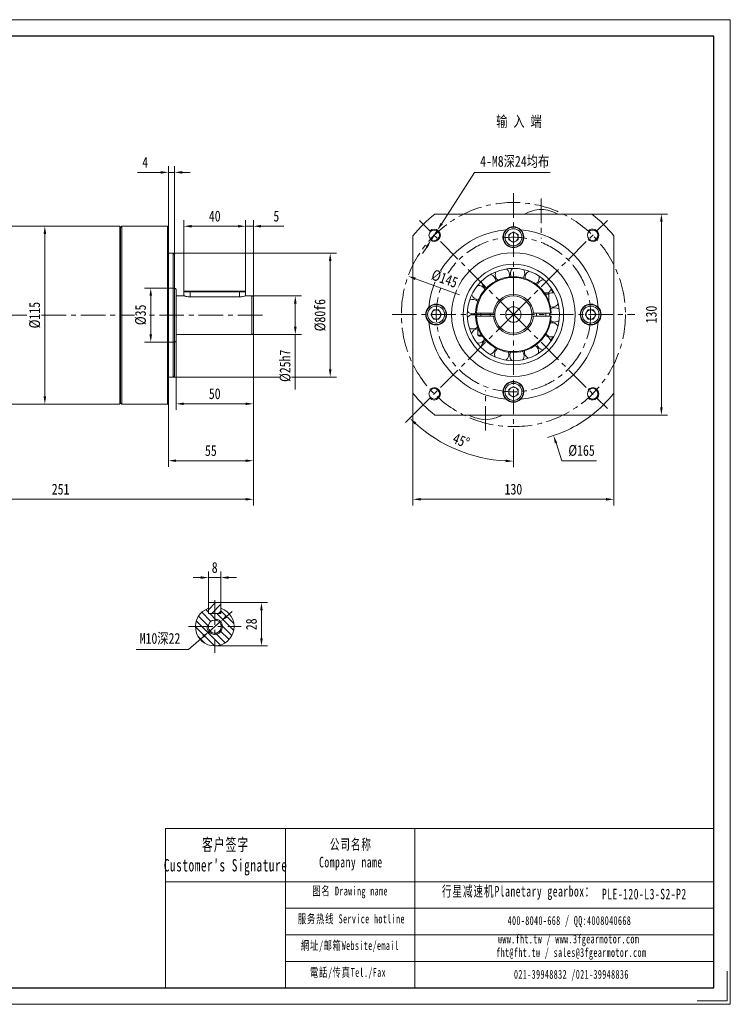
# Model space of a CAD drawing. Header units: millimetres. Extents: x -97 to 803, y -50 to 587.
# Tile 3 of 3: x 343 to 803, y -50 to 587. Entities that reach past the tile are written whole.
import ezdxf

# ---------------------------------------------------------------- set-up
doc = ezdxf.new("R2010")
doc.units = ezdxf.units.MM
doc.header["$LTSCALE"] = 2.5
doc.linetypes.add('CENTER', pattern=[10.16, 6.35, -1.27, 1.27, -1.27])
doc.layers.get('0').update_dxf_attribs({"lineweight": 18})
for name, color, linetype, lineweight in [('1轮廓实线层', 7, 'Continuous', 18), ('3中心线层', 1, 'CENTER', 18), ('5剖面线层', 2, 'Continuous', 18), ('7标注层', 4, 'Continuous', 18), ('SLD-0', 7, 'Continuous', 18), ('图框_外框线', 7, 'Continuous', 18)]:
    doc.layers.add(name, color=color, linetype=linetype, lineweight=lineweight)
doc.styles.add('PC_TEXTSTYLE', font='txt', dxfattribs={"width": 0.8})
doc.styles.add('TH_GBDIM', font='txt', dxfattribs={"width": 0.8})
doc.styles.add('标准', font='txt', dxfattribs={"width": 0.667})
doc.dimstyles.new('TH_GBDIM', dxfattribs={"dimscale": 2, "dimtxt": 3.5, "dimasz": 2.5, "dimexe": 2, "dimexo": 0, "dimgap": 1.5, "dimtad": 1, "dimdec": 1, "dimdsep": 46, "dimtxsty": 'TH_GBDIM', "dimcen": 2.5, "dimdle": 5, "dimclrd": 4, "dimclre": 4, "dimclrt": 3, "dimadec": 0, "dimazin": 2, "dimtfac": 0.714286, "dimtdec": 1, "dimtmove": 0, "dimatfit": 3, "dimfxl": 1, "dimtolj": 1, "dimarcsym": 0})

# ---------------------------------------------------------------- blocks, each defined once
blk = doc.blocks.new('*X3')
at = {"layer": '7标注层', "transparency": 16777216}
for points in [[(476.57, 201.34), (477.66, 200.08), (473.33, 197.44)], [(461.44, 188.26), (462.53, 186.99), (465.77, 190.9)]]:
    blk.add_hatch(color=4, dxfattribs=at).paths.add_polyline_path(points, flags=0)
at = {"layer": '7标注层', "color": 4, "transparency": 16777216}
for p, q in [((477.11, 200.71), (480.89, 203.98)), ((473.33, 197.44), (465.77, 190.9)), ((452.51, 179.42), (461.99, 187.62)), ((418.76, 179.42), (452.51, 179.42))]:
    blk.add_line(p, q, dxfattribs=at)
at = {"layer": '7标注层', "color": 3, "transparency": 16777216, "insert": (434.13, 186.19), "char_height": 7, "width": 54.5689, "attachment_point": 5, "style": 'TH_GBDIM'}
blk.add_mtext('M10深22', dxfattribs=at)
blk = doc.blocks.new('*X4')
at = {"layer": '7标注层', "transparency": 16777216}
for points in [[(498.95, 204.67), (500.62, 204.67), (499.79, 209.67)], [(498.95, 186.67), (500.62, 186.67), (499.79, 181.67)]]:
    blk.add_hatch(color=4, dxfattribs=at).paths.add_polyline_path(points, flags=0)
at = {"layer": '7标注层', "color": 4, "transparency": 16777216}
for p, q in [((473.55, 209.67), (503.79, 209.67)), ((499.79, 204.67), (499.79, 186.67)), ((469.55, 181.67), (503.79, 181.67))]:
    blk.add_line(p, q, dxfattribs=at)
at = {"layer": '7标注层', "color": 3, "transparency": 16777216, "insert": (493.29, 195.67), "char_height": 7, "width": 14.1867, "attachment_point": 5, "rotation": 90, "style": 'TH_GBDIM'}
blk.add_mtext('28', dxfattribs=at)
blk = doc.blocks.new('*X5')
at = {"layer": '7标注层', "transparency": 16777216}
for points in [[(460.55, 226.71), (460.55, 225.04), (465.55, 225.87)], [(478.55, 226.71), (478.55, 225.04), (473.55, 225.87)]]:
    blk.add_hatch(color=4, dxfattribs=at).paths.add_polyline_path(points, flags=0)
at = {"layer": '7标注层', "color": 4, "transparency": 16777216}
for p, q in [((465.55, 209.67), (465.55, 229.87)), ((473.55, 209.67), (473.55, 229.87)), ((460.55, 225.87), (455.55, 225.87)), ((465.55, 225.87), (473.55, 225.87)), ((478.55, 225.87), (483.55, 225.87))]:
    blk.add_line(p, q, dxfattribs=at)
at = {"layer": '7标注层', "color": 3, "transparency": 16777216, "insert": (469.55, 232.37), "char_height": 7, "width": 6.3467, "attachment_point": 5, "style": 'TH_GBDIM'}
blk.add_mtext('8', dxfattribs=at)
blk = doc.blocks.new('*X6')
at = {"layer": '7标注层', "transparency": 16777216}
for points in [[(250.05, 277.34), (250.05, 275.68), (245.05, 276.51)], [(489.55, 277.34), (489.55, 275.68), (494.55, 276.51)]]:
    blk.add_hatch(color=4, dxfattribs=at).paths.add_polyline_path(points, flags=0)
at = {"layer": '7标注层', "color": 4, "transparency": 16777216}
for p, q in [((245.05, 330.99), (245.05, 272.51)), ((494.55, 330.99), (494.55, 272.51)), ((250.05, 276.51), (489.55, 276.51))]:
    blk.add_line(p, q, dxfattribs=at)
at = {"layer": '7标注层', "color": 3, "transparency": 16777216, "insert": (369.8, 283.01), "char_height": 7, "width": 21.4667, "attachment_point": 5, "style": 'TH_GBDIM'}
blk.add_mtext('251', dxfattribs=at)
blk = doc.blocks.new('*X12')
at = {"layer": '7标注层', "transparency": 16777216}
for points in [[(449.55, 339.09), (449.55, 337.42), (444.55, 338.26)], [(489.55, 339.09), (489.55, 337.42), (494.55, 338.26)]]:
    blk.add_hatch(color=4, dxfattribs=at).paths.add_polyline_path(points, flags=0)
at = {"layer": '7标注层', "color": 4, "transparency": 16777216}
for p, q in [((444.55, 379.49), (444.55, 334.26)), ((494.55, 378.41), (494.55, 334.26)), ((449.55, 338.26), (489.55, 338.26))]:
    blk.add_line(p, q, dxfattribs=at)
at = {"layer": '7标注层', "color": 3, "transparency": 16777216, "insert": (469.55, 344.76), "char_height": 7, "width": 14.1867, "attachment_point": 5, "style": 'TH_GBDIM'}
blk.add_mtext('50', dxfattribs=at)
blk = doc.blocks.new('*X13')
at = {"layer": '7标注层', "transparency": 16777216}
for points in [[(444.55, 302.3), (444.55, 300.64), (439.55, 301.47)], [(489.55, 302.3), (489.55, 300.64), (494.55, 301.47)]]:
    blk.add_hatch(color=4, dxfattribs=at).paths.add_polyline_path(points, flags=0)
at = {"layer": '7标注层', "color": 4, "transparency": 16777216}
for p, q in [((494.55, 384.49), (494.55, 297.47)), ((439.55, 338.6), (439.55, 297.47)), ((489.55, 301.47), (444.55, 301.47))]:
    blk.add_line(p, q, dxfattribs=at)
at = {"layer": '7标注层', "color": 3, "transparency": 16777216, "insert": (467.05, 307.97), "char_height": 7, "width": 14, "attachment_point": 5, "style": 'TH_GBDIM'}
blk.add_mtext('55', dxfattribs=at)
blk = doc.blocks.new('*X14')
at = {"layer": '7标注层', "transparency": 16777216}
for points in [[(434.55, 488.77), (434.55, 487.1), (439.55, 487.94)], [(448.55, 488.77), (448.55, 487.1), (443.55, 487.94)]]:
    blk.add_hatch(color=4, dxfattribs=at).paths.add_polyline_path(points, flags=0)
at = {"layer": '7标注层', "color": 4, "transparency": 16777216}
for p, q in [((439.55, 452.6), (439.55, 491.94)), ((443.55, 434.8), (443.55, 491.94)), ((434.55, 487.94), (419.55, 487.94)), ((443.55, 487.94), (439.55, 487.94)), ((448.55, 487.94), (453.55, 487.94))]:
    blk.add_line(p, q, dxfattribs=at)
at = {"layer": '7标注层', "color": 3, "transparency": 16777216, "insert": (424.55, 494.44), "char_height": 7, "width": 6.8444, "attachment_point": 5, "style": 'TH_GBDIM'}
blk.add_mtext('4', dxfattribs=at)
blk = doc.blocks.new('*X15')
at = {"layer": '7标注层', "transparency": 16777216}
for points in [[(454.55, 453.93), (454.55, 452.26), (449.55, 453.1)], [(484.55, 453.93), (484.55, 452.26), (489.55, 453.1)]]:
    blk.add_hatch(color=4, dxfattribs=at).paths.add_polyline_path(points, flags=0)
at = {"layer": '7标注层', "color": 4, "transparency": 16777216}
for p, q in [((449.55, 411.09), (449.55, 457.1)), ((454.55, 453.1), (484.55, 453.1)), ((489.55, 411.09), (489.55, 457.1))]:
    blk.add_line(p, q, dxfattribs=at)
at = {"layer": '7标注层', "color": 3, "transparency": 16777216, "insert": (469.55, 459.6), "char_height": 7, "width": 14.56, "attachment_point": 5, "style": 'TH_GBDIM'}
blk.add_mtext('40', dxfattribs=at)
blk = doc.blocks.new('*X16')
at = {"layer": '7标注层', "transparency": 16777216}
for points in [[(484.55, 453.93), (484.55, 452.26), (489.55, 453.1)], [(499.55, 453.93), (499.55, 452.26), (494.55, 453.1)]]:
    blk.add_hatch(color=4, dxfattribs=at).paths.add_polyline_path(points, flags=0)
at = {"layer": '7标注层', "color": 4, "transparency": 16777216}
for p, q in [((484.55, 453.1), (479.55, 453.1)), ((489.55, 411.09), (489.55, 457.1)), ((489.55, 453.1), (494.55, 453.1)), ((494.55, 407.49), (494.55, 457.1)), ((499.55, 453.1), (514.28, 453.1))]:
    blk.add_line(p, q, dxfattribs=at)
at = {"layer": '7标注层', "color": 3, "transparency": 16777216, "insert": (509.42, 459.6), "char_height": 7, "width": 6.0356, "attachment_point": 5, "style": 'TH_GBDIM'}
blk.add_mtext('5', dxfattribs=at)
blk = doc.blocks.new('*X17')
at = {"layer": '7标注层', "transparency": 16777216}
for points in [[(615.73, 455.28), (617.13, 454.39), (613.73, 450.62)], [(606.02, 440.12), (607.43, 439.22), (609.42, 443.88)]]:
    blk.add_hatch(color=4, dxfattribs=at).paths.add_polyline_path(points, flags=0)
at = {"layer": '7标注层', "color": 4, "transparency": 16777216}
for p, q in [((637.62, 487.94), (616.43, 454.83)), ((686.71, 487.94), (637.62, 487.94)), ((609.42, 443.88), (613.73, 450.62)), ((606.73, 439.67), (604.03, 435.46))]:
    blk.add_line(p, q, dxfattribs=at)
at = {"layer": '7标注层', "color": 3, "transparency": 16777216, "insert": (663.66, 494.71), "char_height": 7, "width": 94.2044, "attachment_point": 5, "style": 'TH_GBDIM'}
blk.add_mtext('4-M8深24均布', dxfattribs=at)
blk = doc.blocks.new('*X18')
at = {"layer": '7标注层', "transparency": 16777216}
for points in [[(757.78, 455.99), (759.45, 455.99), (758.61, 460.99)], [(757.78, 335.99), (759.45, 335.99), (758.61, 330.99)]]:
    blk.add_hatch(color=4, dxfattribs=at).paths.add_polyline_path(points, flags=0)
at = {"layer": '7标注层', "color": 4, "transparency": 16777216}
for p, q in [((713.65, 460.99), (762.61, 460.99)), ((758.61, 335.99), (758.61, 455.99)), ((713.65, 330.99), (762.61, 330.99))]:
    blk.add_line(p, q, dxfattribs=at)
at = {"layer": '7标注层', "color": 3, "transparency": 16777216, "insert": (752.11, 395.99), "char_height": 7, "width": 21.28, "attachment_point": 5, "rotation": 90, "style": 'TH_GBDIM'}
blk.add_mtext('130', dxfattribs=at)
blk = doc.blocks.new('*X19')
at = {"layer": '7标注层', "transparency": 16777216}
for points in [[(602.84, 277.34), (602.84, 275.68), (597.84, 276.51)], [(722.84, 277.34), (722.84, 275.68), (727.84, 276.51)]]:
    blk.add_hatch(color=4, dxfattribs=at).paths.add_polyline_path(points, flags=0)
at = {"layer": '7标注层', "color": 4, "transparency": 16777216}
for p, q in [((597.84, 345.18), (597.84, 272.51)), ((727.84, 345.18), (727.84, 272.51)), ((602.84, 276.51), (722.84, 276.51))]:
    blk.add_line(p, q, dxfattribs=at)
at = {"layer": '7标注层', "color": 3, "transparency": 16777216, "insert": (662.84, 283.01), "char_height": 7, "width": 21.28, "attachment_point": 5, "style": 'TH_GBDIM'}
blk.add_mtext('130', dxfattribs=at)
blk = doc.blocks.new('*X22')
at = {"layer": '7标注层', "transparency": 16777216}
for points in [[(543.44, 430.6), (545.11, 430.6), (544.28, 435.6)], [(543.44, 360.6), (545.11, 360.6), (544.28, 355.6)]]:
    blk.add_hatch(color=4, dxfattribs=at).paths.add_polyline_path(points, flags=0)
at = {"layer": '7标注层', "color": 4, "transparency": 16777216}
for p, q in [((442.75, 435.6), (548.28, 435.6)), ((544.28, 430.6), (544.28, 360.6)), ((442.75, 355.6), (548.28, 355.6))]:
    blk.add_line(p, q, dxfattribs=at)
at = {"layer": '7标注层', "color": 3, "transparency": 16777216, "insert": (537.78, 395.6), "char_height": 7, "width": 38.64, "attachment_point": 5, "rotation": 90, "style": 'TH_GBDIM'}
blk.add_mtext('%%C80f6', dxfattribs=at)
blk = doc.blocks.new('*X24')
at = {"layer": '7标注层', "transparency": 16777216}
blk.add_hatch(color=4, dxfattribs=at).paths.add_polyline_path([(691.2, 313.21), (689.62, 312.68), (688.83, 317.69)], flags=0)
at = {"layer": '7标注层', "color": 4, "transparency": 16777216}
for p, q in [((657.84, 395.99), (667.84, 395.99)), ((662.84, 390.99), (662.84, 400.99)), ((694.22, 301.47), (690.41, 312.94)), ((716.68, 301.47), (694.22, 301.47))]:
    blk.add_line(p, q, dxfattribs=at)
blk.add_arc((662.84, 395.99), 82.5, 285.58526, 308.01228, dxfattribs=at)
at = {"layer": '7标注层', "color": 3, "transparency": 16777216, "insert": (706.95, 307.97), "char_height": 7, "width": 30.5511, "attachment_point": 5, "style": 'TH_GBDIM'}
blk.add_mtext('%%C165', dxfattribs=at)
blk = doc.blocks.new('*X25')
at = {"transparency": 16777216}
for points in [[(598.86, 324.91), (600.01, 326.12), (595.81, 328.96)], [(657.87, 302.16), (657.82, 300.49), (662.84, 301.19)]]:
    blk.add_hatch(color=4, dxfattribs=at).paths.add_polyline_path(points, flags=0)
at = {"color": 4, "transparency": 16777216}
for p, q in [((602.04, 335.18), (592.98, 326.13)), ((662.84, 317.49), (662.84, 297.19))]:
    blk.add_line(p, q, dxfattribs=at)
blk.add_arc((662.84, 395.99), 94.8, 228.02234, 266.97766, dxfattribs=at)
at = {"color": 3, "transparency": 16777216, "insert": (629.05, 314.41), "char_height": 7, "width": 25.1409, "attachment_point": 5, "rotation": 337.5, "style": 'TH_GBDIM'}
blk.add_mtext('45%%D', dxfattribs=at)
blk = doc.blocks.new('*X26')
at = {"layer": '7标注层', "transparency": 16777216}
blk.add_hatch(color=4, dxfattribs=at).paths.add_polyline_path([(599.71, 419.88), (599.14, 418.32), (594.72, 420.81)], flags=0)
at = {"layer": '7标注层', "color": 4, "transparency": 16777216}
blk.add_line((628.05, 408.67), (599.42, 419.1), dxfattribs=at)
at = {"layer": '7标注层', "color": 3, "transparency": 16777216, "insert": (618.31, 419.13), "char_height": 7, "width": 33.418, "attachment_point": 5, "rotation": 339.97911, "style": 'TH_GBDIM'}
blk.add_mtext('%%C145', dxfattribs=at)
blk = doc.blocks.new('*X27')
at = {"layer": '7标注层', "transparency": 16777216}
for points in [[(520.87, 403.1), (522.54, 403.1), (521.7, 408.1)], [(520.87, 388.1), (522.54, 388.1), (521.7, 383.1)]]:
    blk.add_hatch(color=4, dxfattribs=at).paths.add_polyline_path(points, flags=0)
at = {"layer": '7标注层', "color": 4, "transparency": 16777216}
for p, q in [((493.55, 408.1), (525.7, 408.1)), ((521.7, 403.1), (521.7, 388.1)), ((493.55, 383.1), (525.7, 383.1)), ((521.7, 383.1), (521.7, 347.56))]:
    blk.add_line(p, q, dxfattribs=at)
at = {"layer": '7标注层', "color": 3, "transparency": 16777216, "insert": (515.2, 362.83), "char_height": 7, "width": 38.5778, "attachment_point": 5, "rotation": 90, "style": 'TH_GBDIM'}
blk.add_mtext('%%C25h7', dxfattribs=at)
blk = doc.blocks.new('*X28')
at = {"layer": '7标注层', "transparency": 16777216}
for points in [[(427.3, 408.1), (428.97, 408.1), (428.14, 413.1)], [(427.3, 383.1), (428.97, 383.1), (428.14, 378.1)]]:
    blk.add_hatch(color=4, dxfattribs=at).paths.add_polyline_path(points, flags=0)
at = {"layer": '7标注层', "color": 4, "transparency": 16777216}
for p, q in [((443.55, 413.1), (424.14, 413.1)), ((428.14, 408.1), (428.14, 383.1)), ((443.55, 378.1), (424.14, 378.1))]:
    blk.add_line(p, q, dxfattribs=at)
at = {"layer": '7标注层', "color": 3, "transparency": 16777216, "insert": (421.64, 395.79), "char_height": 7, "width": 22.5867, "attachment_point": 5, "rotation": 90, "style": 'TH_GBDIM'}
blk.add_mtext('%%C35', dxfattribs=at)
blk = doc.blocks.new('*X29')
at = {"layer": '7标注层', "transparency": 16777216}
for points in [[(358.78, 448.1), (360.45, 448.1), (359.62, 453.1)], [(358.78, 343.1), (360.45, 343.1), (359.62, 338.1)]]:
    blk.add_hatch(color=4, dxfattribs=at).paths.add_polyline_path(points, flags=0)
at = {"layer": '7标注层', "color": 4, "transparency": 16777216}
for p, q in [((359.93, 453.1), (355.62, 453.1)), ((359.62, 448.1), (359.62, 343.1)), ((359.93, 338.1), (355.62, 338.1))]:
    blk.add_line(p, q, dxfattribs=at)
at = {"layer": '7标注层', "color": 3, "transparency": 16777216, "insert": (353.12, 395.6), "char_height": 7, "width": 30.5511, "attachment_point": 5, "rotation": 90, "style": 'TH_GBDIM'}
blk.add_mtext('%%C115', dxfattribs=at)

msp = doc.modelspace()

# ---------------------------------------------------------------- hatches: boundary and pattern name
at = {"layer": '5剖面线层'}
h = msp.add_hatch(dxfattribs=at)
h.set_pattern_fill('ANSI31', color=256, style=0, pattern_type=0)
h.set_pattern_definition([(135, (0, 0), (-2.245064, -2.245064), [])])
edge = h.paths.add_edge_path(flags=0)
edge.add_line((465.550732, 202.668695), (465.550732, 206.011415))
edge.add_arc((469.550732, 194.168695), 12.5, 108.662925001, 431.337074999)
edge.add_line((473.550732, 206.011415), (473.550732, 202.668695))
edge.add_line((473.550732, 202.668695), (465.550732, 202.668695))
edge = h.paths.add_edge_path(flags=0)
edge.add_arc((469.550732, 194.168695), 4.25, 180, 360, ccw=False)
edge.add_arc((469.550732, 194.168695), 4.25, 0, 180, ccw=False)
h = msp.add_hatch(dxfattribs=at)
h.set_pattern_fill('ANSI31', color=256, style=0, pattern_type=0)
h.paths.add_polyline_path([(473.550732, 206.011415), (473.550732, 209.668695), (469.550732, 209.668695), (469.550732, 202.668695), (473.150732, 202.668695), (473.550732, 203.068695)], flags=0)
h.paths.add_polyline_path([(469.550732, 209.668695), (465.550732, 209.668695), (465.550732, 203.068695), (465.950732, 202.668695), (469.550732, 202.668695)], flags=0)

# ---------------------------------------------------------------- linework, layer by layer
at = {"color": 7, "linetype": 'Continuous', "lineweight": 15}
for p, q in [((713.648713, 460.988705), (612.036706, 460.988705)), ((408.050732, 338.095614), (408.050732, 453.095613)), ((408.550733, 452.595612), (408.550733, 338.595611)), ((409.350733, 453.095613), (409.350733, 338.095614)), ((439.050733, 395.595613), (439.050733, 453.095613)), ((439.550734, 452.595612), (439.550734, 395.595613)), ((597.842711, 446.794711), (597.842711, 345.182706)), ((659.84271, 447.720759), (662.84271, 449.45281)), ((659.84271, 444.256656), (659.84271, 447.720759)), ((662.84271, 449.45281), (665.842709, 447.720759)), ((665.842709, 447.720759), (665.842709, 444.256656)), ((727.84271, 345.182706), (727.84271, 446.794711)), ((662.84271, 442.524605), (659.84271, 444.256656)), ((665.842709, 444.256656), (662.84271, 442.524605)), ((442.750733, 395.595613), (442.750733, 435.595614)), ((443.550731, 434.795612), (443.550731, 395.595613)), ((444.550733, 412.095612), (444.550733, 395.595613)), ((449.550732, 410.695613), (449.550732, 408.095613)), ((453.550729, 410.695613), (449.550732, 410.695613)), ((449.950735, 411.095612), (453.550729, 411.095612)), ((453.550729, 411.095612), (485.550734, 411.095612)), ((453.550729, 410.695613), (453.550729, 411.095612)), ((485.550734, 410.695613), (453.550729, 410.695613)), ((453.550729, 410.695613), (453.550729, 407.438332)), ((485.550734, 411.095612), (489.150736, 411.095612)), ((485.550734, 411.095612), (485.550734, 410.695613)), ((489.550735, 410.695613), (485.550734, 410.695613)), ((485.550734, 410.695613), (485.550734, 407.438332)), ((489.550735, 410.695613), (489.550735, 408.095613)), ((493.550736, 395.595613), (493.550736, 408.095613)), ((682.948678, 409.988708), (685.092709, 409.988708)), ((685.842711, 409.238708), (683.450657, 409.238708)), ((685.842711, 409.238708), (685.842711, 404.42968)), ((485.550734, 407.438332), (453.550729, 407.438332)), ((494.55073, 407.095612), (494.55073, 395.595613)), ((640.172781, 405.620343), (640.315833, 405.621455)), ((439.050733, 338.095614), (439.050733, 395.595613)), ((439.550734, 395.595613), (439.550734, 338.595611)), ((442.750733, 355.595612), (442.750733, 395.595613)), ((443.550731, 395.595613), (443.550731, 356.395611)), ((444.550733, 395.595613), (444.550733, 379.095613)), ((493.550736, 383.095612), (493.550736, 395.595613)), ((494.55073, 395.595613), (494.55073, 384.095612)), ((609.378609, 395.988708), (611.11066, 398.988708)), ((611.11066, 392.988708), (609.378609, 395.988708)), ((611.11066, 398.988708), (614.574761, 398.988708)), ((614.574761, 398.988708), (616.306812, 395.988708)), ((616.306812, 395.988708), (614.574761, 392.988708)), ((649.881229, 396.988708), (638.863552, 396.988708)), ((638.863552, 394.988708), (649.881229, 394.988708)), ((641.84271, 396.988708), (641.84271, 394.988708)), ((647.84271, 396.988708), (647.84271, 394.988708)), ((686.821866, 396.988708), (675.804193, 396.988708)), ((675.804193, 394.988708), (686.821866, 394.988708)), ((677.842709, 396.988708), (677.842709, 394.988708)), ((683.84271, 396.988708), (683.84271, 394.988708)), ((709.378607, 395.988708), (711.110658, 398.988708)), ((711.110658, 392.988708), (709.378607, 395.988708)), ((711.110658, 398.988708), (714.574761, 398.988708)), ((714.574761, 398.988708), (716.306812, 395.988708)), ((716.306812, 395.988708), (714.574761, 392.988708)), ((614.574761, 392.988708), (611.11066, 392.988708)), ((714.574761, 392.988708), (711.110658, 392.988708)), ((639.84271, 387.547736), (639.84271, 382.738708)), ((639.84271, 382.738708), (642.234763, 382.738708)), ((639.436764, 377.490344), (639.956251, 377.457055)), ((642.736741, 381.988708), (640.59271, 381.988708)), ((659.84271, 347.720758), (662.84271, 349.452809)), ((659.84271, 344.256659), (659.84271, 347.720758)), ((662.84271, 342.524607), (659.84271, 344.256659)), ((662.84271, 349.452809), (665.842709, 347.720758)), ((665.842709, 344.256659), (662.84271, 342.524607)), ((665.842709, 347.720758), (665.842709, 344.256659)), ((612.036706, 330.988709), (713.648713, 330.988709)), ((473.550732, 209.668695), (465.550732, 209.668695)), ((465.550732, 209.668695), (465.550732, 203.068695)), ((465.550732, 202.668695), (465.550732, 206.011415)), ((473.550732, 203.068695), (473.550732, 209.668695)), ((473.550732, 206.011415), (473.550732, 202.668695)), ((465.950732, 202.668695), (465.550732, 203.068695)), ((465.550732, 202.668695), (473.550732, 202.668695)), ((473.150732, 202.668695), (465.950732, 202.668695)), ((473.550732, 203.068695), (473.150732, 202.668695))]:
    msp.add_line(p, q, dxfattribs=at)
msp.add_line((515.290188, 63.544888), (515.290188, -39.384149))
for points in [[(639.194971, 395.042383), (639.178509, 395.647076), (639.19718, 396.988708)], [(686.48824, 396.988708), (686.498861, 395.283259), (686.48824, 394.988708)], [(686.835154, 400.949819), (687.16672, 400.887107), (687.824341, 400.835003)]]:
    msp.add_lwpolyline(points, dxfattribs=at)
for centre, radius in [((662.84271, 445.988708), 6.5), ((611.577468, 447.25395), 3.4), ((662.84271, 445.988708), 5.5), ((714.107952, 447.25395), 3.4), ((662.84271, 395.988708), 40), ((662.84271, 395.988708), 32.5), ((662.84271, 395.988708), 29.833333), ((612.84271, 395.988708), 6.5), ((612.84271, 395.988708), 5.5), ((712.84271, 395.988708), 6.5), ((712.84271, 395.988708), 5.5), ((662.84271, 395.988708), 5), ((662.84271, 345.988708), 6.5), ((662.84271, 345.988708), 5.5), ((611.577468, 344.723466), 3.4), ((714.107952, 344.723466), 3.4), ((469.550732, 194.168695), 4.25)]:
    msp.add_circle(centre, radius, dxfattribs=at)
for centre, radius, start, end in [((662.84271, 395.988708), 82.5, 128.012279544, 141.987720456), ((682.018134, 439.016356), 25, 92.694866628, 118.49075525), ((679.667286, 439.016356), 25, 61.50924475, 87.305133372), ((662.84271, 395.988708), 82.5, 38.012279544, 51.987720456), ((662.84271, 445.988708), 6.75, 45.257520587, 134.742479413), ((662.84271, 395.988708), 55, 94.955981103, 175.044018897), ((662.84271, 445.988708), 6.75, 134.742479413, 45.257520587), ((662.84271, 445.988708), 3, 120, 180), ((662.84271, 445.988708), 3, 180, 240), ((662.84271, 445.988708), 3, 60, 120), ((662.84271, 445.988708), 3, 0, 60), ((662.84271, 445.988708), 3, 300, 0), ((662.84271, 395.988708), 55, 4.955981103, 85.044018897), ((662.84271, 445.988708), 3, 240, 300), ((662.84271, 395.988708), 24.5, 2.339253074, 177.660746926), ((646.886829, 417.458975), 4.625, 3.081319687, 74.835183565), ((655.720249, 421.773065), 4.625, 157.224985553, 228.978849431), ((655.720249, 421.773065), 4.625, 341.904849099, 53.658712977), ((665.515597, 422.604834), 4.625, 136.048514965, 207.802378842), ((665.515597, 422.604834), 4.625, 320.728378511, 32.482242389), ((674.949956, 419.841949), 4.625, 114.872044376, 186.625908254), ((674.949956, 419.841949), 4.625, 299.551907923, 11.305771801), ((662.84271, 395.988708), 24, 2.388015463, 177.611984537), ((640.208339, 410.245206), 4.625, 24.257790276, 96.011654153), ((646.886829, 417.458975), 4.625, 178.401456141, 250.155320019), ((682.749165, 413.85755), 4.625, 93.695573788, 165.449437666), ((443.550733, 412.095613), 1, 0, 90), ((493.550733, 407.095613), 1, 0, 90), ((640.208339, 410.245206), 4.625, 199.577926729, 269.559496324), ((662.84271, 395.988708), 13, 4.411725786, 175.588274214), ((662.84271, 395.988708), 12, 4.780191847, 175.219808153), ((685.09271, 409.238708), 0.75, 360, 90), ((682.749165, 413.85755), 4.625, 302.818793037, 350.129301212), ((687.859897, 405.459866), 4.625, 72.5191032, 117.000318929), ((662.84271, 395.988708), 29.36, 28.548214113, 34.100190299), ((612.84271, 395.988708), 6.75, 224.742479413, 135.257520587), ((636.586746, 401.106019), 4.625, 45.434260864, 117.188124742), ((687.859897, 405.459866), 4.625, 269.559496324, 328.952830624), ((712.84271, 395.988708), 6.75, 44.742479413, 315.257520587), ((612.84271, 395.988708), 6.75, 135.257520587, 224.742479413), ((612.84271, 395.988708), 3, 150, 210), ((612.84271, 395.988708), 3, 90, 150), ((612.84271, 395.988708), 3, 30, 90), ((612.84271, 395.988708), 3, 330, 30), ((636.511167, 391.27571), 4.625, 54.529632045, 138.36459533), ((636.586746, 401.106019), 4.625, 220.754397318, 269.559496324), ((636.586746, 401.106019), 4.625, 269.559496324, 295.9672607), ((662.84271, 395.988708), 24.5, 182.339253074, 357.660746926), ((662.84271, 395.988708), 24, 182.388015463, 357.611984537), ((662.84271, 395.988708), 13, 184.411725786, 355.588274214), ((662.84271, 395.988708), 12, 175.219808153, 184.780191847), ((662.84271, 395.988708), 12, 184.780191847, 355.219808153), ((662.84271, 395.988708), 12, 355.219808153, 4.780191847), ((689.591919, 395.78305), 4.625, 51.342632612, 123.09649649), ((712.84271, 395.988708), 3, 150, 210), ((712.84271, 395.988708), 3, 90, 150), ((712.84271, 395.988708), 3, 30, 90), ((712.84271, 395.988708), 3, 330, 30), ((712.84271, 395.988708), 6.75, 315.257520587, 44.742479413), ((662.84271, 395.988708), 55, 184.955981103, 265.044018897), ((612.84271, 395.988708), 3, 210, 270), ((612.84271, 395.988708), 3, 270, 330), ((662.84271, 395.988708), 55, 274.955981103, 355.044018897), ((687.711313, 386.134008), 4.625, 30.166162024, 101.920025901), ((689.591919, 395.78305), 4.625, 236.022496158, 269.559496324), ((689.591919, 395.78305), 4.625, 269.559496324, 307.776360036), ((712.84271, 395.988708), 3, 210, 270), ((712.84271, 395.988708), 3, 270, 330), ((493.550733, 384.095613), 1, 270, 0), ((636.511167, 391.27571), 4.625, 241.930867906, 269.559496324), ((639.991809, 382.081918), 4.625, 91.847394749, 159.541065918), ((636.511167, 391.27571), 4.625, 269.559496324, 313.684731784), ((640.59271, 382.738708), 0.75, 180, 270), ((682.472063, 377.815899), 4.625, 8.989691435, 80.743555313), ((687.711313, 386.134008), 4.625, 214.84602557, 269.559496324), ((443.550733, 379.095613), 1, 270, 360), ((639.991809, 382.081918), 4.625, 269.559496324, 334.861202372), ((646.558591, 374.766315), 4.625, 108.963672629, 180.717536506), ((674.581761, 371.952128), 4.625, 347.813220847, 59.567084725), ((682.472063, 377.815899), 4.625, 193.669554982, 265.423418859), ((662.84271, 395.988708), 29.36, 325.018802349, 330.570778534), ((687.711313, 386.134008), 4.625, 269.559496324, 286.599889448), ((646.558591, 374.766315), 4.625, 284.283809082, 356.03767296), ((655.324634, 370.316914), 4.625, 130.140143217, 201.894007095), ((655.324634, 370.316914), 4.625, 305.460279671, 17.214143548), ((665.106035, 369.33463), 4.625, 151.316613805, 223.070477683), ((665.106035, 369.33463), 4.625, 326.636750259, 38.390614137), ((674.581761, 371.952128), 4.625, 172.493084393, 244.246948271), ((662.84271, 345.988708), 6.75, 314.742479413, 225.257520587), ((662.84271, 395.988708), 82.5, 218.012279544, 231.987720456), ((662.84271, 345.988708), 3, 120, 180), ((662.84271, 345.988708), 3, 180, 240), ((662.84271, 345.988708), 3, 60, 120), ((662.84271, 345.988708), 3, 360, 60), ((662.84271, 345.988708), 3, 300, 0), ((662.84271, 395.988708), 82.5, 308.012279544, 321.987720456), ((662.84271, 345.988708), 6.75, 225.257520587, 314.742479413), ((662.84271, 345.988708), 3, 240, 300), ((646.018134, 352.96106), 25, 241.50924475, 267.305133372), ((643.667286, 352.96106), 25, 272.694866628, 298.49075525), ((469.550732, 194.168695), 12.5, 108.662924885, 71.337075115)]:
    msp.add_arc(centre, radius, start, end, dxfattribs=at)
at = {"color": 4}
for centre, radius, start, end in [((611.577468, 447.25395), 4, 226.580773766, 135), ((714.107952, 447.25395), 4, 222.742597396, 136.580773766), ((611.577468, 344.723466), 4, 225, 133.419226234), ((714.107952, 344.723466), 4, 223.419226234, 135), ((469.550732, 194.168695), 5, 180, 90)]:
    msp.add_arc(centre, radius, start, end, dxfattribs=at)
at = {"color": 7, "linetype": 'Continuous', "lineweight": 15}
for points in [[(408.050732, 453.095613), (312.550733, 453.095613)], [(408.550733, 452.595612), (408.050732, 453.095613)], [(409.350733, 453.095613), (408.550733, 452.295614)], [(439.050733, 453.095613), (409.350733, 453.095613)], [(439.550734, 452.595612), (439.050733, 453.095613)], [(442.750733, 435.595614), (439.550734, 435.595614)], [(443.550731, 434.795612), (442.750733, 435.595614)], [(449.550732, 408.095613), (444.550733, 408.095613)], [(449.950735, 411.095612), (449.550732, 410.695613)], [(489.550735, 410.695613), (489.150736, 411.095612)], [(493.550736, 408.095613), (489.550735, 408.095613)], [(638.863552, 396.988708), (638.363127, 396.988708)], [(638.363127, 394.988708), (638.863552, 394.988708)], [(649.881229, 394.988708), (650.884449, 394.988708)], [(675.804193, 396.988708), (674.800972, 396.988708)], [(687.322292, 396.988708), (686.821866, 396.988708)], [(686.821866, 394.988708), (687.322292, 394.988708)], [(444.550733, 383.095612), (493.550736, 383.095612)], [(439.550734, 355.595612), (442.750733, 355.595612)], [(442.750733, 355.595612), (443.550731, 356.395611)], [(312.550733, 338.095614), (408.050732, 338.095614)], [(408.050732, 338.095614), (408.550733, 338.595611)], [(408.550733, 338.895613), (409.350733, 338.095614)], [(409.350733, 338.095614), (439.050733, 338.095614)], [(439.050733, 338.095614), (439.550734, 338.595611)]]:
    msp.add_open_spline(points, degree=1, dxfattribs=at)
for points, knots in [([(453.550729, 407.438332), (453.114165, 407.452839), (452.241593, 407.481834), (451.068037, 407.683232), (450.159629, 407.906412), (449.613432, 408.075317), (449.600582, 408.079695), (449.59529, 408.081498)], [0, 0, 0, 0, 0.8337718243, 1.6664793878, 2.5264923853, 3.406584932, 4.0228809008, 4.0228809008, 4.0228809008, 4.0228809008]), ([(489.506173, 408.081498), (489.519382, 408.085678), (489.578697, 408.104445), (489.254095, 408.000521), (488.560517, 407.80494), (487.493066, 407.577502), (486.420025, 407.452116), (485.756332, 407.441592), (485.550734, 407.438332)], [0, 0, 0, 0, 0.2383233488, 1.0702160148, 1.9128845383, 2.792267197, 3.6819212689, 4.0812085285, 4.0812085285, 4.0812085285, 4.0812085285]), ([(650.884449, 396.988708), (650.622447, 396.988708), (650.288013, 396.988708), (649.953646, 396.988708), (649.881229, 396.988708)], [0, 0, 0, 0, 0.7859431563, 1.0032206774, 1.0032206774, 1.0032206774, 1.0032206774]), ([(674.800972, 394.988708), (675.062974, 394.988708), (675.397408, 394.988708), (675.731776, 394.988708), (675.804193, 394.988708)], [0, 0, 0, 0, 0.7859429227, 1.0032206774, 1.0032206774, 1.0032206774, 1.0032206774])]:
    msp.add_open_spline(points, degree=3, knots=knots, dxfattribs=at)
at = {"layer": '3中心线层'}
for p, q in [((662.84271, 474.488708), (662.84271, 317.488708)), ((680.84271, 471.024131), (680.84271, 445.068298)), ((662.84271, 395.988708), (602.036906, 456.794512)), ((662.84271, 395.988708), (723.648514, 456.794512)), ((500.398733, 395.595613), (235.852179, 395.595613)), ((584.34271, 395.988708), (741.34271, 395.988708)), ((662.84271, 395.988708), (602.036906, 335.182904)), ((662.84271, 395.988708), (723.648514, 335.182904)), ((644.84271, 320.953285), (644.84271, 346.909118)), ((469.550732, 211.168695), (469.550732, 177.168695)), ((452.550732, 194.168695), (486.550732, 194.168695))]:
    msp.add_line(p, q, dxfattribs=at)
for radius in [72.5, 50]:
    msp.add_circle((662.84271, 395.988708), radius, dxfattribs=at)
at = {"layer": '7标注层', "color": 0}
msp.add_line((437.646309, 63.544888), (437.646309, -39.36655), dxfattribs=at)
at = {"layer": '图框_外框线'}
for p, q in [((437.646309, 63.544888), (515.290188, 63.544888)), ((515.290188, 63.544888), (515.290188, -39.36655)), ((515.290188, 63.544888), (792.501146, 63.544888)), ((598.946242, 63.544888), (598.946242, -39.36655)), ((437.646309, 29.203261), (515.290188, 29.203261)), ((515.290188, 29.203261), (792.501146, 29.203261)), ((515.290188, 12.032447), (792.501146, 12.032447)), ((515.290188, -5.138367), (792.501146, -5.138367)), ((515.290188, -22.30918), (792.501146, -22.30918))]:
    msp.add_line(p, q, dxfattribs=at)
at = {"layer": '图框_外框线', "color": 3}
msp.add_lwpolyline([(801.077068, -28.646648), (801.077068, -47.942471), (781.781245, -47.942471)], dxfattribs=at)

# ---------------------------------------------------------------- texts
at = {"color": 3, "insert": (651.712212, 524.408406), "char_height": 7, "width": 36.13656316, "attachment_point": 1, "style": 'PC_TEXTSTYLE'}
msp.add_mtext('输 入 端', dxfattribs=at)
at = {"layer": 'SLD-0', "color": 1, "attachment_point": 2, "style": '标准'}
for s, insert, char_height, width in [("\\T1.1;客户签字\\PCustomer's Signature", (476.60208, 57.191555), 8.01304635, 99.68312275), ('\\T1.1;公司名称\\PCompany name', (557.64879, 56.766182), 6.86832544, 88.92336952), ('\\T1.1;图名 Drawing name', (557.179309, 26.038064), 5.72360453, 73.1973717), ('\\T1.1;  行星减速机Planetary gearbox：', (662.697543, 26.47957), 6.86832544, 108.02255041), ('\\T1.1;\\pxt5.83333;PLE-120-L3-S2-P2', (747.552764, 24.655999), 6.86832544, 58.31478406), ('\\T1.1;服务热线 Service hotline', (557.990955, 8.040307), 5.72360453, 81.54890394), ('\\T1.1;400-8040-668 / QQ:4008040668', (699.079973, 6.946658), 5.72360453, 166.64508842), ('\\T1.1;www.fht.tw / www.3fgearmotor.com ', (698.552226, -4.974839), 5.72360453, 166.83268469), ('\\T1.1;網址/邮箱Website/email', (557.099735, -9.204019), 5.72360453, 84.8847333), ('\\T1.1;\\pxt12;fht@fht.tw / sales@3fgearmotor.com ', (700.296551, -13.690374), 5.72360453, 166.83268469), ('\\T1.1;電話/传真Tel./Fax', (555.817392, -26.58279), 5.72360453, 85.90564785), ('\\T1.1;021-39948832 /021-39948836 ', (700.356399, -27.834213), 5.72360453, 127.3893752)]:
    msp.add_mtext(s, dxfattribs=dict(at, insert=insert, char_height=char_height, width=width))

# ---------------------------------------------------------------- dimensions: what is measured, and where the dimension line sits
dim = msp.add_angular_dim_2l(base=(626.564988, 308.406539), line1=((662.84271, 395.988708), (602.036906, 335.182904)), line2=((662.84271, 474.488708), (662.84271, 317.488708)), dimstyle='TH_GBDIM', override={"dimtad": 1, "dimtih": 0, "dimtoh": 0, "dimsah": 1, "dimtdec": 0, "dimtzin": 8})
dim.commit()
dim.dimension.update_dxf_attribs({"geometry": '*X25', "text_midpoint": (629.05243, 314.411756)})
at = {"layer": '7标注层'}
dim = msp.add_linear_dim(base=(439.550734, 487.937465), p1=(443.550731, 434.795612), p2=(439.550734, 452.595612), dimstyle='TH_GBDIM', override={"dimdec": 5, "dimsah": 1, "dimtzin": 0}, dxfattribs=at)
dim.commit()
dim.dimension.update_dxf_attribs({"geometry": '*X14', "text_midpoint": (424.550734, 494.437465)})
for p1, p2, text, picture, middle in [((609.421218, 443.884887), (613.733719, 450.623012), '4-M8深24均布', '*X17', (637.615533, 487.937469)), ((473.331593, 197.440558), (465.769871, 190.896832), 'M10深22', '*X3', (460.329728, 186.189068))]:
    dim = msp.add_diameter_dim_2p(p1=p1, p2=p2, text=text, dimstyle='TH_GBDIM', override={"dimtoh": 1, "dimdec": 0, "dimpost": '%%C<>', "dimsah": 1, "dimtzin": 0}, dxfattribs=at)
    dim.commit()
    dim.dimension.update_dxf_attribs({"geometry": picture, "text_midpoint": middle, "dimtype": 163})
dim = msp.add_diameter_dim_2p(p1=(636.851895, 474.287671), p2=(688.833525, 317.689745), dimstyle='TH_GBDIM', override={"dimtih": 1, "dimtoh": 1, "dimpost": '%%C<>', "dimsah": 1, "dimtofl": 0, "dimtzin": 0}, dxfattribs=at)
dim.commit()
dim.dimension.update_dxf_attribs({"geometry": '*X24', "text_midpoint": (694.217574, 301.469959), "dimtype": 163})
for base, p1, p2, picture, middle in [((489.550735, 453.095613), (449.550732, 411.088705), (489.550735, 411.088705), '*X15', (469.550734, 453.095613)), ((494.5507303, 453.0956125), (489.550735, 411.0887048), (494.5507303, 407.4887035), '*X16', (509.4173969, 453.0956125)), ((439.550734, 301.469959), (494.550733, 384.488704), (439.550734, 338.595611), '*X13', (467.050733, 301.469959)), ((494.550733, 338.257869), (444.550733, 379.488704), (494.550733, 378.412153), '*X12', (469.550733, 338.257869)), ((727.842709, 276.509301), (597.84271, 345.182704), (727.842709, 345.182704), '*X19', (662.842709, 276.509301)), ((473.550732, 225.874409), (465.550732, 209.668695), (473.550732, 209.668695), '*X5', (469.550732, 225.874409))]:
    dim = msp.add_linear_dim(base=base, p1=p1, p2=p2, dimstyle='TH_GBDIM', override={"dimdec": 5, "dimsah": 1, "dimtzin": 0}, dxfattribs=at)
    dim.commit()
    dim.dimension.update_dxf_attribs({"geometry": picture, "text_midpoint": middle, "dimtype": 160})
dim = msp.add_linear_dim(base=(758.613106, 460.988708), p1=(713.648714, 330.988708), p2=(713.648714, 460.988708), angle=90, dimstyle='TH_GBDIM', override={"dimdec": 5, "dimsah": 1, "dimtzin": 0}, dxfattribs=at)
dim.commit()
dim.dimension.update_dxf_attribs({"geometry": '*X18', "text_midpoint": (758.613106, 395.988708), "dimtype": 160})
dim = msp.add_linear_dim(base=(544.275225, 355.595612), p1=(442.750733, 435.595614), p2=(442.750733, 355.595612), angle=90, text='%%C<>f6', dimstyle='TH_GBDIM', override={"dimsah": 1, "dimtzin": 0}, dxfattribs=at)
dim.commit()
dim.dimension.update_dxf_attribs({"geometry": '*X22', "text_midpoint": (544.275225, 395.595613), "dimtype": 160})
dim = msp.add_linear_dim(base=(494.550733, 276.509301), p1=(245.050736, 330.988709), p2=(494.550733, 330.988709), text='251', dimstyle='TH_GBDIM', override={"dimdec": 5, "dimsah": 1, "dimtzin": 0}, dxfattribs=at)
dim.commit()
dim.dimension.update_dxf_attribs({"geometry": '*X6', "text_midpoint": (369.800735, 283.009301)})
dim = msp.add_linear_dim(base=(499.786653, 181.668695), p1=(473.550732, 209.668695), p2=(469.550732, 181.668695), angle=90, dimstyle='TH_GBDIM', override={"dimdec": 5, "dimsah": 1, "dimtzin": 0}, dxfattribs=at)
dim.commit()
dim.dimension.update_dxf_attribs({"geometry": '*X4', "text_midpoint": (493.286653, 195.668695)})

# ---------------------------------------------------------------- next in the draw order: wipeouts: each hides what was drawn before it
for points in [[(607.452738, 418.939112), (610.123167, 426.267741), (629.165076, 419.32919), (626.494647, 412.00056)], [(357.015357, 385.062279), (349.215357, 385.062279), (349.215357, 406.128946), (357.015357, 406.128946)], [(425.535991, 387.92549), (417.735991, 387.92549), (417.735991, 403.658824), (425.535991, 403.658824)], [(519.104622, 350.162278), (511.304622, 350.162278), (511.304622, 375.495611), (519.104622, 375.495611)]]:
    msp.add_wipeout(points).dxf.layer = '1轮廓实线层'

# ---------------------------------------------------------------- next in the draw order: linework, layer by layer
at = {"layer": '图框_外框线', "color": 3}
msp.add_lwpolyline([(-97.250694, -50.086452), (803.221048, -50.086452), (803.221048, 586.675708), (-97.250694, 586.675708)], close=True, dxfattribs=at)
at = {"layer": '图框_外框线', "color": 3, "lineweight": 25}
msp.add_lwpolyline([(-43.651185, -39.36655), (792.501146, -39.36655), (792.501146, 575.955807), (-43.651185, 575.955807)], close=True, dxfattribs=at)

# ---------------------------------------------------------------- next in the draw order: dimensions: what is measured, and where the dimension line sits
at = {"layer": '7标注层'}
dim = msp.add_linear_dim(base=(359.615357, 338.095613), p1=(359.932991, 453.095613), p2=(359.932991, 338.095613), angle=90, text='%%C<>', dimstyle='TH_GBDIM', override={"dimdec": 5, "dimsah": 1, "dimtzin": 0}, dxfattribs=at)
dim.commit()
dim.dimension.update_dxf_attribs({"geometry": '*X29', "text_midpoint": (353.115357, 395.595613)})
dim = msp.add_diameter_dim_2p(p1=(730.96138, 371.16741), p2=(594.72404, 420.810006), dimstyle='TH_GBDIM', override={"dimpost": '%%C<>', "dimsah": 1, "dimtzin": 0}, dxfattribs=at)
dim.commit()
dim.dimension.update_dxf_attribs({"geometry": '*X26', "text_midpoint": (616.083549, 413.02696), "dimtype": 163})
for base, p1, p2, text, picture, middle in [((428.135991, 378.095609), (443.55073, 413.095609), (443.55073, 378.095609), '%%C<>', '*X28', (428.135991, 395.792157)), ((521.704622, 408.095613), (493.550733, 383.095611), (493.550736, 408.095613), '%%C<>h7', '*X27', (521.704622, 362.828944))]:
    dim = msp.add_linear_dim(base=base, p1=p1, p2=p2, angle=90, text=text, dimstyle='TH_GBDIM', override={"dimdec": 5, "dimsah": 1, "dimtzin": 0}, dxfattribs=at)
    dim.commit()
    dim.dimension.update_dxf_attribs({"geometry": picture, "text_midpoint": middle, "dimtype": 160})

doc.saveas('drawing.dxf')
